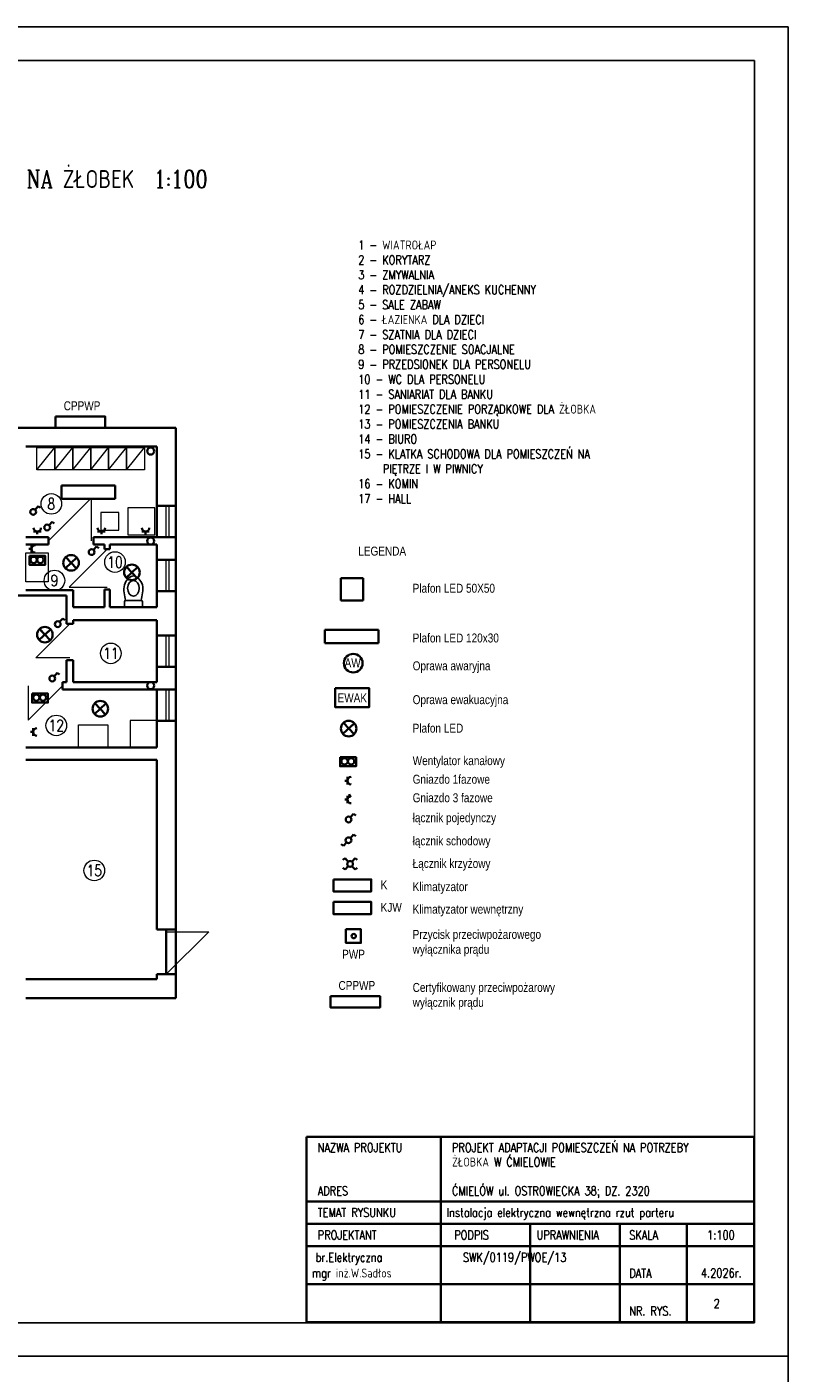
# Model space of a CAD drawing. Header units: centimetres. Extents: x 13830 to 21000, y -2970 to 2970.
# Tile 7 of 7: x 19299 to 21000, y -37 to 2970. Entities that reach past the tile are written whole.
import ezdxf
from ezdxf.enums import TextEntityAlignment as Align

# ---------------------------------------------------------------- set-up
doc = ezdxf.new("R2010")
doc.units = ezdxf.units.CM
doc.header["$MEASUREMENT"] = 0
doc.layers.get('defpoints').update_dxf_attribs({"color": 6})
for name, color, linetype, lineweight in [('linia pomocnicza', 1, 'Continuous', 18), ('linia widokowa', 3, 'Continuous', 35), ('opisy', 1, 'Continuous', 18)]:
    doc.layers.add(name, color=color, linetype=linetype, lineweight=lineweight)
doc.layers.add('LINIE_PRZEKROJOWE', color=7, linetype='Continuous')
doc.layers.add('RZUT_PARTERU', color=7, linetype='Continuous')
doc.styles.get("Standard").update_dxf_attribs({"font": 'romanc.shx', "width": 0.8})

# ---------------------------------------------------------------- blocks, each defined once
blk = doc.blocks.new('KIBEL')
at = {"layer": 'RZUT_PARTERU', "color": 1, "linetype": 'Continuous'}
for p, q in [((35, 0), (-35, 0)), ((-40, -5), (-40, -25)), ((-35, -30), (35, -30)), ((40, -25), (40, -5))]:
    blk.add_line(p, q, dxfattribs=at)
for centre, start, end in [((-35, -5), 90, 180), ((-35, -25), 180, 270), ((35, -5), 0, 90), ((35, -25), 270, 0)]:
    blk.add_arc(centre, 5, start, end, dxfattribs=at)
blk.add_ellipse((0, -85), major_axis=(0, -35), ratio=0.742857, dxfattribs=at)
at = {"layer": 'RZUT_PARTERU', "color": 1, "linetype": 'Continuous', "start_tangent": (-0.126873, -0.991919), "end_tangent": (-0.115501, 0.993307)}
blk.add_spline([(-35, -30), (-40, -100), (0, -140), (40, -100), (35, -30)], degree=3, dxfattribs=at)
blk = doc.blocks.new('miska_ustępowa')
at = {"layer": 'LINIE_PRZEKROJOWE', "linetype": 'Continuous'}
blk.add_blockref('KIBEL', (0, 0), dxfattribs=at)

msp = doc.modelspace()

# ---------------------------------------------------------------- linework, layer by layer
at = {"layer": 'defpoints'}
for p, q in [((16800, 2970), (21000, 2970)), ((21000, 0), (21000, 2970)), ((16875, 2895), (20925, 2895)), ((20925, 2895), (20925, 75)), ((20925, 75), (16875, 75)), ((16800, 0), (21000, 0)), ((16800, 0), (21000, 0)), ((21000, -2970), (21000, 0))]:
    msp.add_line(p, q, dxfattribs=at)
at = {"layer": 'linia pomocnicza'}
for p, q in [((19321.6, 1980.4), (19361.6, 2030.4)), ((19361.6, 1980.4), (19401.6, 2030.4)), ((19401.6, 1980.4), (19441.6, 2030.4)), ((19441.6, 1980.4), (19481.6, 2030.4)), ((19481.6, 1980.4), (19521.6, 2030.4)), ((19521.6, 1980.4), (19561.6, 2030.4)), ((19347.6, 1821.9), (19442.6, 1916.9)), ((19442.6, 1916.9), (19442.6, 1821.9)), ((19610.6, 1830.4), (19610.6, 1900.4)), ((19616.6, 1830.4), (19616.6, 1900.4)), ((19478.6, 1803.4), (19393.6, 1718.4)), ((19610.6, 1709.4), (19610.6, 1779.4)), ((19616.6, 1709.4), (19616.6, 1779.4)), ((19393.6, 1718.4), (19478.6, 1718.4)), ((19319.1, 1560.4), (19395.1, 1636.4)), ((19610.6, 1540.4), (19610.6, 1610.4)), ((19616.6, 1540.4), (19616.6, 1610.4)), ((19395.1, 1560.4), (19319.1, 1560.4)), ((19301.6, 1497.9), (19301.6, 1420.9)), ((19301.6, 1420.9), (19378.6, 1497.9)), ((19610.6, 1419.4), (19610.6, 1489.4)), ((19616.6, 1419.4), (19616.6, 1489.4)), ((19610.6, 948.4), (19705.6, 948.4)), ((19705.6, 948.4), (19610.6, 853.4))]:
    msp.add_line(p, q, dxfattribs=at)
at = {"layer": 'linia pomocnicza', "color": 4, "lineweight": 35}
for p, q in [((19376.6, 1945.6), (19496.6, 1945.6)), ((19376.6, 1915.6), (19376.6, 1945.6)), ((19496.6, 1945.6), (19496.6, 1915.6)), ((19317.4, 1891.3), (19324.3, 1899.2)), ((19324.3, 1899.2), (19329.3, 1895.3)), ((19496.6, 1915.6), (19376.6, 1915.6)), ((19314.1, 1842.6), (19330.6, 1842.6)), ((19322.3, 1842.7), (19322.3, 1836.7)), ((19348.5, 1856.6), (19355.4, 1864.5)), ((19355.4, 1864.5), (19360.3, 1860.5)), ((19457.1, 1842.6), (19473.6, 1842.6)), ((19465.4, 1842.7), (19465.4, 1836.7)), ((19556, 1842.6), (19572.5, 1842.6)), ((19564.3, 1842.7), (19564.3, 1836.7)), ((19309.2, 1811.9), (19309.2, 1795.5)), ((19448, 1801.6), (19454.9, 1809.5)), ((19454.9, 1809.5), (19459.9, 1805.5)), ((19309.4, 1803.7), (19303.4, 1803.7)), ((19410.5, 1784.7), (19385.2, 1760.8)), ((19397.8, 1772.7), (19385.9, 1785.4)), ((19385.9, 1785.4), (19409.7, 1760.1)), ((19397.8, 1772.7), (19410.5, 1784.7)), ((19546.5, 1763.3), (19521.2, 1739.5)), ((19533.8, 1751.4), (19521.9, 1764.1)), ((19521.9, 1764.1), (19545.7, 1738.7)), ((19533.8, 1751.4), (19546.5, 1763.3)), ((20000.2, 1738.3), (20050.2, 1738.3)), ((20000.2, 1688.3), (20000.2, 1738.3)), ((20050.2, 1738.3), (20050.2, 1688.3)), ((20050.2, 1688.3), (20000.2, 1688.3)), ((19351.9, 1624.1), (19326.5, 1600.3)), ((19339.2, 1612.2), (19327.3, 1624.9)), ((19327.3, 1624.9), (19351.1, 1599.6)), ((19339.2, 1612.2), (19351.9, 1624.1)), ((19372.2, 1640.6), (19379.1, 1648.5)), ((19379.1, 1648.5), (19384, 1644.5)), ((19965, 1623.1), (20085, 1623.1)), ((19965, 1593.1), (19965, 1623.1)), ((20085, 1623.1), (20085, 1593.1)), ((20085, 1593.1), (19965, 1593.1)), ((19360, 1519.1), (19367, 1527)), ((19367, 1527), (19371.9, 1523)), ((19475.7, 1458.6), (19450.4, 1434.8)), ((19463.1, 1446.7), (19451.2, 1459.4)), ((19451.2, 1459.4), (19475, 1434)), ((19463.1, 1446.7), (19475.7, 1458.6)), ((20030.8, 1414.2), (20005.4, 1390.4)), ((20018.1, 1402.3), (20006.2, 1415)), ((20006.2, 1415), (20030, 1389.6)), ((20018.1, 1402.3), (20030.8, 1414.2)), ((19313, 1394.8), (19307, 1394.8)), ((19312.9, 1403), (19312.9, 1386.5)), ((20015.1, 1294.3), (20015.1, 1277.8)), ((20015.2, 1286), (20009.2, 1286)), ((20015.2, 1243.7), (20009.2, 1243.7)), ((20015.1, 1251.9), (20015.1, 1235.4)), ((20020.7, 1247.6), (20019, 1255.7)), ((20022.2, 1204.2), (20029.1, 1212.1)), ((20029.1, 1212.1), (20034.1, 1208.1)), ((20006.6, 1140.2), (20001.6, 1144.1)), ((20013.5, 1148.1), (20006.6, 1140.2)), ((20022, 1157.8), (20028.9, 1165.7)), ((20028.9, 1165.7), (20033.9, 1161.8)), ((20010.1, 1112.7), (20005.1, 1108.8)), ((20010.1, 1087.2), (20005.1, 1091.1)), ((20017, 1104.8), (20010.1, 1112.7)), ((20017, 1095.1), (20010.1, 1087.2)), ((20025.5, 1104.8), (20032.4, 1112.7)), ((20025.5, 1095.1), (20032.4, 1087.2)), ((20032.4, 1112.7), (20037.4, 1108.8)), ((20032.4, 1087.2), (20037.4, 1091.1))]:
    msp.add_line(p, q, dxfattribs=at)
for points in [[(19363, 2099.4), (19474, 2099.4), (19474, 2074.4), (19363, 2074.4)], [(19304.5, 1788.3), (19339.9, 1788.3), (19339.9, 1768.4), (19304.5, 1768.4)], [(19310.5, 1480.5), (19345.9, 1480.5), (19345.9, 1460.6), (19310.5, 1460.6)], [(19988.2, 1493), (20063.8, 1493), (20063.8, 1450), (19988.2, 1450)], [(19999, 1338.3), (20034.5, 1338.3), (20034.5, 1318.4), (19999, 1318.4)], [(19984.1, 1065.4), (20068.4, 1065.4), (20068.4, 1038.5), (19984.1, 1038.5)], [(19984.1, 1015), (20068.4, 1015), (20068.4, 988.1), (19984.1, 988.1)], [(20012.1, 954.2), (20045.6, 954.2), (20045.6, 923.5), (20012.1, 923.5)], [(19977.2, 804.3), (20088.2, 804.3), (20088.2, 779.3), (19977.2, 779.3)]]:
    msp.add_lwpolyline(points, close=True, dxfattribs=at)
at = {"layer": 'linia pomocnicza'}
for points in [[(19321.6, 2030.4), (19361.6, 2030.4), (19361.6, 1980.4), (19321.6, 1980.4), (19321.6, 2030.4)], [(19361.6, 2030.4), (19401.6, 2030.4), (19401.6, 1980.4), (19361.6, 1980.4), (19361.6, 2030.4)], [(19401.6, 2030.4), (19441.6, 2030.4), (19441.6, 1980.4), (19401.6, 1980.4), (19401.6, 2030.4)], [(19441.6, 2030.4), (19481.6, 2030.4), (19481.6, 1980.4), (19441.6, 1980.4), (19441.6, 2030.4)], [(19481.6, 2030.4), (19521.6, 2030.4), (19521.6, 1980.4), (19481.6, 1980.4), (19481.6, 2030.4)], [(19521.6, 2030.4), (19561.6, 2030.4), (19561.6, 1980.4), (19521.6, 1980.4), (19521.6, 2030.4)], [(19584.6, 1835.4), (19584.6, 1895.4), (19524.6, 1895.4), (19524.6, 1835.4), (19584.6, 1835.4)], [(19504.6, 1865.4), (19504.6, 1885.4), (19464.6, 1885.4), (19464.6, 1845.4), (19504.6, 1845.4), (19504.6, 1865.4)], [(19296.6, 1794.9), (19346.6, 1794.9), (19346.6, 1729.9), (19296.6, 1729.9), (19296.6, 1794.9)], [(19589.6, 1420.4), (19529.6, 1420.4), (19529.6, 1360.4), (19589.6, 1360.4), (19589.6, 1420.4)], [(19479.6, 1410.4), (19479.6, 1360.4), (19414.6, 1360.4), (19414.6, 1410.4), (19479.6, 1410.4)]]:
    msp.add_lwpolyline(points, dxfattribs=at)
for centre in [(19353.6, 1904.4), (19495.9, 1774.4), (19360.6, 1733.3), (19486.6, 1570.4), (19364.7, 1409.4), (19449.6, 1085.4)]:
    msp.add_circle(centre, 23, dxfattribs=at)
at = {"layer": 'linia pomocnicza', "color": 4, "lineweight": 35}
for centre, radius in [((19313.1, 1886.4), 6.48), ((19344.2, 1851.7), 6.48), ((19314.3, 1779.3), 7.05), ((19329, 1779.3), 7.05), ((19397.8, 1772.7), 17.4), ((19443.7, 1796.7), 6.48), ((19533.8, 1751.4), 17.4), ((19339.2, 1612.2), 17.4), ((19367.9, 1635.7), 6.48), ((20028.3, 1548.5), 20.8), ((19355.8, 1514.2), 6.48), ((19320.3, 1471.4), 7.05), ((19335.1, 1471.4), 7.05), ((19463.1, 1446.7), 17.4), ((20018.1, 1402.3), 17.4), ((20008.8, 1329.3), 7.05), ((20023.6, 1329.3), 7.05), ((20017.9, 1199.3), 6.48), ((20017.7, 1152.9), 6.48), ((20021.2, 1099.9), 6.48), ((20029.4, 938.8), 4.72)]:
    msp.add_circle(centre, radius, dxfattribs=at)
for centre, start, end in [((19322.3, 1851), 180, 0), ((19465.4, 1851), 180, 0), ((19564.3, 1851), 180, 0), ((19317.6, 1803.7), 90, 270), ((19321.2, 1394.8), 90, 270), ((20023.5, 1286), 90, 270), ((20023.5, 1243.7), 90, 270)]:
    msp.add_arc(centre, 8.25, start, end, dxfattribs=at)
at = {"layer": 'linia widokowa'}
for p, q in [((19254.6, 2074.4), (19631.6, 2074.4)), ((19631.6, 2074.4), (19631.6, 800.4)), ((19296.6, 2032.4), (19589.6, 2032.4)), ((19589.6, 2032.4), (19589.6, 1830.4)), ((19589.6, 1900.4), (19631.6, 1900.4)), ((19296.6, 1830.4), (19347.6, 1830.4)), ((19296.6, 1813.4), (19347.6, 1813.4)), ((19347.6, 1813.4), (19347.6, 1830.4)), ((19447.6, 1813.4), (19447.6, 1830.4)), ((19447.6, 1830.4), (19589.6, 1830.4)), ((19447.6, 1813.4), (19472.6, 1813.4)), ((19472.6, 1813.4), (19472.6, 1803.4)), ((19484.6, 1813.4), (19484.6, 1803.4)), ((19484.6, 1813.4), (19589.6, 1813.4)), ((19589.6, 1830.4), (19631.6, 1830.4)), ((19589.6, 1813.4), (19589.6, 1673.4)), ((19472.6, 1803.4), (19484.6, 1803.4)), ((19589.6, 1779.4), (19631.6, 1779.4)), ((19387.6, 1699.4), (19254.6, 1699.4)), ((19296.6, 1711.4), (19402.6, 1711.4)), ((19387.6, 1636.4), (19387.6, 1699.4)), ((19402.6, 1673.4), (19402.6, 1711.4)), ((19472.6, 1713.4), (19484.6, 1713.4)), ((19472.6, 1713.4), (19472.6, 1673.4)), ((19484.6, 1713.4), (19484.6, 1673.4)), ((19589.6, 1709.4), (19631.6, 1709.4)), ((19402.6, 1673.4), (19472.6, 1673.4)), ((19484.6, 1673.4), (19589.6, 1673.4)), ((19387.6, 1636.4), (19402.6, 1636.4)), ((19402.6, 1644.4), (19589.6, 1644.4)), ((19402.6, 1636.4), (19402.6, 1644.4)), ((19589.6, 1644.4), (19589.6, 1506.4)), ((19589.6, 1610.4), (19631.6, 1610.4)), ((19387.6, 1506.4), (19387.6, 1555.4)), ((19387.6, 1555.4), (19402.6, 1555.4)), ((19402.6, 1506.4), (19402.6, 1555.4)), ((19589.6, 1540.4), (19631.6, 1540.4)), ((19378.6, 1506.4), (19387.6, 1506.4)), ((19378.6, 1506.4), (19378.6, 1489.4)), ((19402.6, 1506.4), (19589.6, 1506.4)), ((19378.6, 1489.4), (19589.6, 1489.4)), ((19589.6, 1489.4), (19589.6, 1360.4)), ((19589.6, 1489.4), (19631.6, 1489.4)), ((19589.6, 1419.4), (19631.6, 1419.4)), ((19296.6, 1360.4), (19589.6, 1360.4)), ((19296.6, 1332.4), (19589.6, 1332.4)), ((19589.6, 1332.4), (19589.6, 953.4)), ((19589.6, 953.4), (19631.6, 953.4)), ((19610.6, 853.4), (19610.6, 953.4)), ((19296.6, 842.4), (19589.6, 842.4)), ((19589.6, 853.4), (19631.6, 853.4)), ((19589.6, 853.4), (19589.6, 842.4)), ((19296.6, 800.4), (19631.6, 800.4)), ((19923.9, 490.4), (20923.9, 490.4)), ((19923.9, 76), (19923.9, 490.4)), ((20223.9, 76), (20223.9, 490.4)), ((20923.9, 490.4), (20923.9, 76)), ((19923.9, 346), (20923.9, 346)), ((19923.9, 296), (20923.9, 296)), ((20423.9, 76), (20423.9, 296)), ((20623.9, 76), (20623.9, 296)), ((20773.9, 76), (20773.9, 296)), ((19923.9, 246), (20923.9, 246)), ((19923.9, 161), (20923.9, 161)), ((20923.9, 76), (19923.9, 76))]:
    msp.add_line(p, q, dxfattribs=at)
for centre in [(19575.6, 2022.4), (19575.6, 1821.4), (19575.6, 1498.4)]:
    msp.add_circle(centre, 8, dxfattribs=at)

# ---------------------------------------------------------------- block references
at = {"layer": 'linia pomocnicza', "xscale": -0.5, "yscale": 0.5, "zscale": 0.5, "rotation": 180}
msp.add_blockref('miska_ustępowa', (19537.1, 1673.4), dxfattribs=at)

# ---------------------------------------------------------------- texts
at = {"layer": 'linia pomocnicza', "width": 0.8}
for s, p in [('8', (19353.6, 1904.4)), ('10', (19495.9, 1774.4)), ('9', (19360.6, 1733.3)), ('11', (19486.6, 1570.4)), ('12', (19364.7, 1409.4)), ('15', (19449.6, 1085.4))]:
    msp.add_text(s, height=25, dxfattribs=at).set_placement(p, align=Align.MIDDLE)
at = {"layer": 'linia pomocnicza', "insert": (20039.5, 2492.8), "char_height": 20, "attachment_point": 1}
msp.add_mtext_dynamic_manual_height_columns('1 - WIATROŁAP\\P2 - KORYTARZ\\P3 - ZMYWALNIA\\P4 - ROZDZIELNIA/ANEKS KUCHENNY\\P5 - SALE ZABAW\\P6 - ŁAZIENKA DLA DZIECI\\P7 - SZATNIA DLA DZIECI\\P8 - POMIESZCZENIE SOACJALNE\\P9 - PRZEDSIONEK DLA PERSONELU\\P10 - WC DLA PERSONELU\\P11 - SANIARIAT DLA BANKU\\P12 - POMIESZCZENIE PORZĄDKOWE DLA ŻŁOBKA\\P13 - POMIESZCZENIA BANKU\\P14 - BIURO\\P15 - KLATKA SCHODOWA DLA POMIESZCZEŃ NA\\P     PIĘTRZE I W PIWNICY\\P16 - KOMIN\\P17 - HALL', width=657, gutter_width=100, heights=[0], dxfattribs=at)
at = {"layer": 'linia pomocnicza', "color": 4, "lineweight": 35, "char_height": 20, "attachment_point": 1}
for s, insert, width in [('{\\f@Arial Unicode MS|b0|i0|c238|p34;CPPWP}', (19381.3, 2133.6), 39.931), ('{\\f@Arial Unicode MS|b0|i0|c238|p34;LEGENDA}', (20039.6, 1808.9), 81.483), ('{\\f@Arial Unicode MS|b0|i0|c238|p34;Plafon LED 50X50}', (20161.1, 1725.9), 327.412), ('{\\f@Arial Unicode MS|b0|i0|c238|p34;Plafon LED 120x30}', (20161.1, 1614.8), 327.412), ('{\\f@Arial Unicode MS|b0|i0|c238|p34;AW}', (20009, 1559.1), 39.931), ('{\\f@Arial Unicode MS|b0|i0|c238|p34;Oprawa awaryjna}', (20161.1, 1552.6), 327.412), ('{\\f@Arial Unicode MS|b0|i0|c238|p34;EWAK}', (19993.3, 1481), 39.931), ('{\\f@Arial Unicode MS|b0|i0|c238|p34;Oprawa ewakuacyjna}', (20161.1, 1477), 327.412), ('{\\f@Arial Unicode MS|b0|i0|c238|p34;Plafon LED }', (20161.1, 1413.3), 327.412), ('{\\f@Arial Unicode MS|b0|i0|c238|p34;Wentylator kanałowy}', (20161.1, 1340.7), 327.412), ('{\\f@Arial Unicode MS|b0|i0|c238|p34;Gniazdo 1fazowe}', (20161.1, 1299.2), 327.412), ('{\\f@Arial Unicode MS|b0|i0|c238|p34;Gniazdo 3 fazowe}', (20161.1, 1257.8), 327.412), ('{\\f@Arial Unicode MS|b0|i0|c238|p34;łącznik pojedynczy}', (20161.1, 1213.3), 327.412), ('{\\f@Arial Unicode MS|b0|i0|c238|p34;łącznik schodowy}', (20161.1, 1161.5), 327.412), ('{\\f@Arial Unicode MS|b0|i0|c238|p34;Łącznik krzyżowy}', (20161.1, 1111.1), 327.412), ('{\\f@Arial Unicode MS|b0|i0|c238|p34;K}', (20089.6, 1063.4), 39.931), ('{\\f@Arial Unicode MS|b0|i0|c238|p34;Klimatyzator}', (20161.1, 1059.2), 327.412), ('{\\f@Arial Unicode MS|b0|i0|c238|p34;KJW}', (20089.6, 1013), 39.931), ('{\\f@Arial Unicode MS|b0|i0|c238|p34;Klimatyzator wewnętrzny}', (20161.1, 1008.9), 327.412), ('{\\f@Arial Unicode MS|b0|i0|c238|p34;Przycisk przeciwpożarowego wyłącznika prądu}', (20161.1, 952.6), 327.412), ('{\\f@Arial Unicode MS|b0|i0|c238|p34;PWP}', (20003.5, 908.3), 39.931), ('{\\f@Arial Unicode MS|b0|i0|c238|p34;CPPWP}', (19995.4, 838.5), 39.931), ('{\\f@Arial Unicode MS|b0|i0|c238|p34;Certyfikowany przeciwpożarowy wyłącznik prądu}', (20161.1, 834.1), 327.412)]:
    msp.add_mtext(s, dxfattribs=dict(at, insert=insert, width=width))
at = {"layer": 'linia widokowa', "width": 0.8}
msp.add_text('RZUT PARTERU - ADAPTACJA CZĘŚCI POMIESZCZEŃ NA ŻŁOBEK  1:100', height=40, dxfattribs=at).set_placement((18900, 2632.1), align=Align.MIDDLE)
at = {"layer": 'opisy', "width": 0.8}
for s, p in [('PROJEKT ADAPTACJI POMIESZCZEŃ NA POTRZEBY', (20248.9, 456.4)), ('NAZWA PROJEKTU', (19948.9, 456.4)), ('ŻŁOBKA W ĆMIELOWIE', (20248.9, 424)), ('ADRES', (19948.9, 359.6)), ('ĆMIELÓW ul. OSTROWIECKA 38; DZ. 2320', (20248.9, 359.6)), ('TEMAT RYSUNKU', (19948.9, 311.2)), ('Instalacja elektryczna wewnętrzna rzut parteru', (20236.9, 311.2)), ('PROJEKTANT', (19948.9, 260.9)), ('PODPIS', (20253.9, 261)), ('UPRAWNIENIA', (20437.9, 261)), ('SKALA', (20644.9, 261)), ('br.Elektryczna              SWK/0119/PWOE/13', (19943.9, 211)), ('mgr inż.W.Sadłos               ', (19935.9, 176)), ('DATA', (20644.9, 175.6)), ('2', (20833.8, 107.9)), ('NR. RYS.', (20644.9, 91.2))]:
    msp.add_text(s, height=20, dxfattribs=at).set_placement(p)
for s, p in [('1:100', (20849.9, 261)), ('4.2026r.', (20850.9, 176))]:
    msp.add_text(s, height=20, dxfattribs=at).set_placement(p, align=Align.CENTER)

doc.saveas('drawing.dxf')
